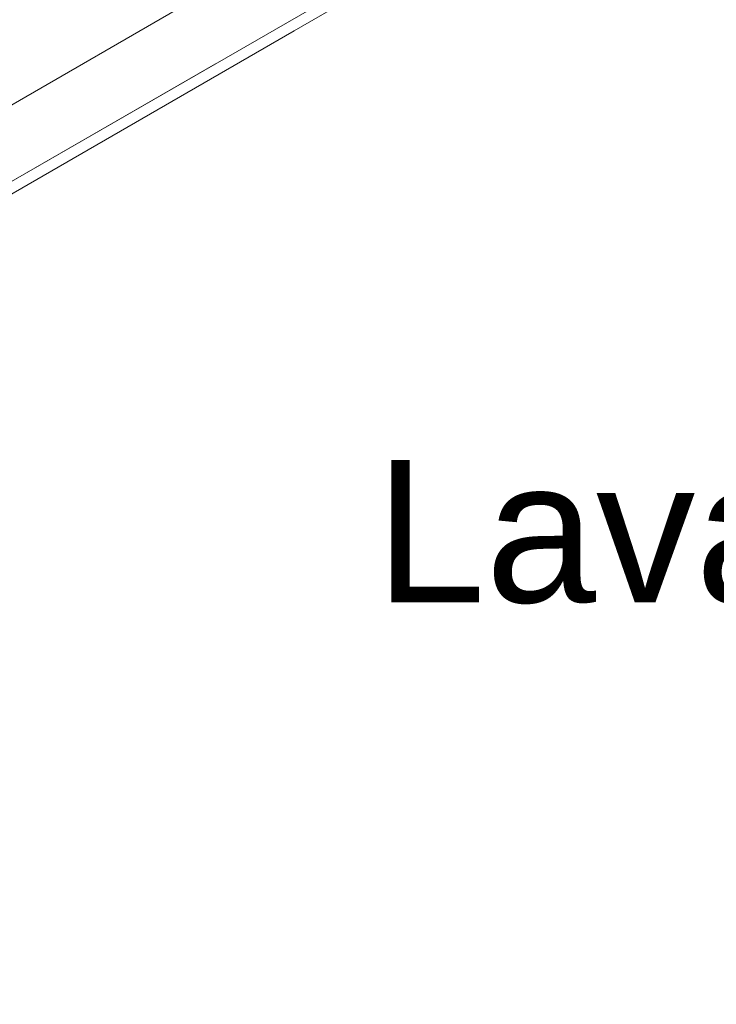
# Model space of a CAD drawing. Header units: millimetres. Extents: x 2 to 902, y -447 to 199.
# Tile 171 of 255: x 34.26 to 36.46, y 84.19 to 87.3. Entities that reach past the tile are written whole.
import ezdxf

# ---------------------------------------------------------------- set-up
doc = ezdxf.new("R2010")
doc.units = ezdxf.units.MM
doc.header["$MEASUREMENT"] = 0
doc.linetypes.add('NULL', pattern=[0])
for name, color, linetype, lineweight in [('Ambiente-Textos', 251, 'Continuous', 5), ('IFC-Laje-Contorno', 134, 'Continuous', 5), ('IFC-Parede padrão-Contorno', 44, 'Continuous', 5), ('IFC-Parede-Contorno', 42, 'Continuous', 5)]:
    doc.layers.add(name, color=color, linetype=linetype, lineweight=lineweight)
doc.styles.add('Arial', font='arial.ttf')

msp = doc.modelspace()

# ---------------------------------------------------------------- linework, layer by layer
at = {"layer": 'IFC-Laje-Contorno', "color": 7, "lineweight": 5}
msp.add_line((30.9788, 85.1527), (37.2488, 88.7727), dxfattribs=at)
at = {"layer": 'IFC-Parede padrão-Contorno', "color": 7, "lineweight": 5}
for p, q in [((35.124, 87.264), (37.493, 88.6317)), ((33.6266, 86.4394), (36.4313, 88.0587)), ((31.2922, 85.0517), (35.124, 87.264))]:
    msp.add_line(p, q, dxfattribs=at)
at = {"layer": 'IFC-Parede-Contorno', "color": 7, "lineweight": 5}
msp.add_line((29.7242, 84.1864), (34.8751, 87.1603), dxfattribs=at)

# ---------------------------------------------------------------- texts
at = {"layer": 'Ambiente-Textos', "color": 7, "linetype": 'NULL', "lineweight": 5, "insert": (37.2495, 85.4508), "char_height": 0.45, "width": 7.478506, "attachment_point": 8, "line_spacing_factor": 0.6, "style": 'Arial'}
msp.add_mtext('Lavabo aces.', dxfattribs=at)

doc.saveas('drawing.dxf')
